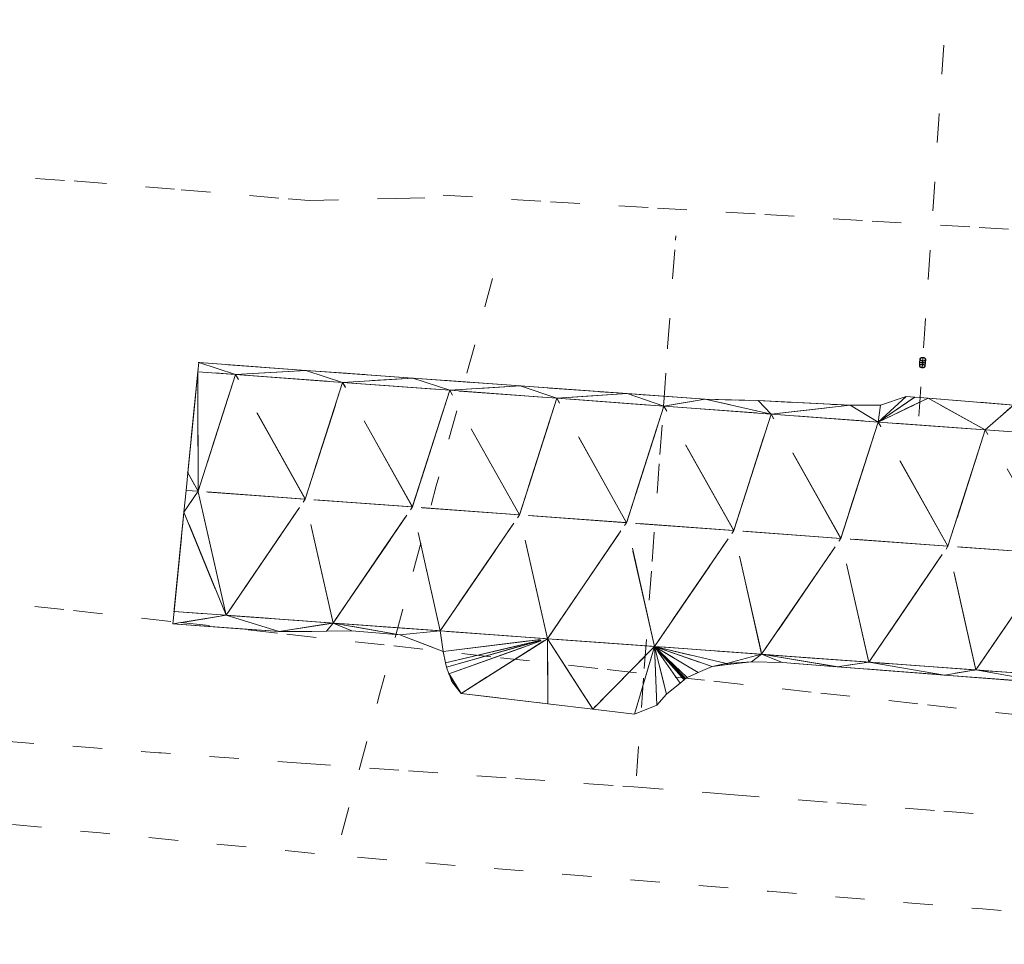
# Model space of a CAD drawing. Extents: x 1898858 to 1901081, y 702374 to 703323.
# Tile 3 of 256: x 1899361 to 1899453, y 703218 to 703304. Entities that reach past the tile are written whole.
import ezdxf

# ---------------------------------------------------------------- set-up
doc = ezdxf.new("R2010")
doc.units = 0
doc.header["$MEASUREMENT"] = 0
for name, pattern in [('DGN Style 3', [12.756288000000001, 9.111634, -3.644654]), ('DGN Style 5', [6.378144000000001, 2.73349, -3.644654]), ('gasex', [0]), ('sanex', [0]), ('teleex', [0]), ('waterex', [0])]:
    doc.linetypes.add(name, pattern=pattern)
for name, color, linetype, lineweight in [('MD_X_Asphalt_Pavement', 171, 'DGN Style 3', 0), ('UT_X_Gas', 40, 'gasex', 0), ('UT_X_Sanitary_Line', 3, 'sanex', 0), ('UT_X_Telecom', 30, 'teleex', 0), ('UT_X_Water', 133, 'waterex', 0)]:
    doc.layers.add(name, color=color, linetype=linetype, lineweight=lineweight)

# ---------------------------------------------------------------- blocks, each defined once
blk = doc.blocks.new('*U49')
at = {"layer": 'UT_X_Water', "linetype": 'DGN Style 5'}
for p, q in [((1899445.205018, 703272.536299, 982.221642), (1899445.184532, 703272.230806, 981.996572)), ((1899445.205018, 703272.536299, 982.221642), (1899445.184532, 703272.230806, 981.996572)), ((1899445.240549, 703272.534755, 982.220504), (1899445.220008, 703272.228441, 981.99483)), ((1899445.240549, 703272.534755, 982.220504), (1899445.220008, 703272.228441, 981.99483)), ((1899445.480657, 703272.688051, 981.990576), (1899445.449004, 703272.216031, 981.642819)), ((1899445.480657, 703272.688051, 981.990576), (1899445.449004, 703272.216031, 981.642819)), ((1899445.480657, 703272.666945, 982.019224), (1899445.450389, 703272.215571, 981.686678)), ((1899445.480657, 703272.666945, 982.019224), (1899445.450389, 703272.215571, 981.686678)), ((1899445.720766, 703272.513882, 982.205126), (1899445.699481, 703272.196485, 981.971287)), ((1899445.720766, 703272.513882, 982.205126), (1899445.699481, 703272.196485, 981.971287)), ((1899445.756297, 703272.512337, 982.203988), (1899445.734958, 703272.194121, 981.969545)), ((1899445.756297, 703272.512337, 982.203988), (1899445.734958, 703272.194121, 981.969545)), ((1899445.184537, 703272.231029, 981.969853), (1899445.162948, 703271.909097, 982.198833)), ((1899445.184537, 703272.231029, 981.969853), (1899445.162948, 703271.909097, 982.198833)), ((1899445.220013, 703272.228636, 981.971555), (1899445.198478, 703271.907515, 982.199958)), ((1899445.220013, 703272.228636, 981.971555), (1899445.198478, 703271.907515, 982.199958)), ((1899445.470616, 703272.214582, 981.642807), (1899445.438578, 703271.736827, 981.982619)), ((1899445.470616, 703272.214582, 981.642807), (1899445.438578, 703271.736827, 981.982619)), ((1899445.469215, 703272.214309, 981.686667), (1899445.438578, 703271.757452, 982.011615)), ((1899445.469215, 703272.214309, 981.686667), (1899445.438578, 703271.757452, 982.011615)), ((1899445.450275, 703272.210618, 982.279449), (1899445.438578, 703272.036195, 982.403511)), ((1899445.450275, 703272.210618, 982.279449), (1899445.438578, 703272.036195, 982.403511)), ((1899445.448873, 703272.210344, 982.32331), (1899445.438578, 703272.056819, 982.432508)), ((1899445.448873, 703272.210344, 982.32331), (1899445.438578, 703272.056819, 982.432508)), ((1899445.480657, 703272.381691, 982.406406), (1899445.469101, 703272.209355, 982.279439)), ((1899445.480657, 703272.381691, 982.406406), (1899445.469101, 703272.209355, 982.279439)), ((1899445.480657, 703272.360585, 982.435054), (1899445.470485, 703272.208895, 982.323298)), ((1899445.480657, 703272.360585, 982.435054), (1899445.470485, 703272.208895, 982.323298)), ((1899445.699477, 703272.196291, 981.994561), (1899445.678678, 703271.886131, 982.215168)), ((1899445.699477, 703272.196291, 981.994561), (1899445.678678, 703271.886131, 982.215168)), ((1899445.734953, 703272.193898, 981.996263), (1899445.714208, 703271.884549, 982.216293)), ((1899445.734953, 703272.193898, 981.996263), (1899445.714208, 703271.884549, 982.216293))]:
    blk.add_line(p, q, dxfattribs=at)
at = {"layer": 'UT_X_Water', "linetype": 'DGN Style 5', "extrusion": (-0.0539104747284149, -0.8039233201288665, -0.5922845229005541)}
blk.add_arc((1848133.758551, -490085.992832, -668358.939737), 0.2760411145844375, 0, 359.999994, dxfattribs=at)
blk.add_arc((1848133.758551, -490085.992832, -668358.939737), 0.2760411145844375, 0, 359.999994, dxfattribs=at)
at = {"layer": 'UT_X_Water', "linetype": 'DGN Style 5', "extrusion": (-0.0539104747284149, -0.8039233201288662, -0.5922845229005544)}
blk.add_arc((1848133.758551, -490085.992832, -668358.939737), 0.2404578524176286, 0, 359.999994, dxfattribs=at)
blk.add_arc((1848133.758551, -490085.992832, -668358.939737), 0.2404578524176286, 0, 359.999994, dxfattribs=at)
at = {"layer": 'UT_X_Water', "linetype": 'DGN Style 5', "extrusion": (-0.0545648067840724, -0.813680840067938, 0.5787453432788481)}
blk.add_arc((1848133.758215, 480456.936293, -675313.293103), 0.2760411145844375, 0, 359.999994, dxfattribs=at)
blk.add_arc((1848133.758215, 480456.936293, -675313.293103), 0.2760411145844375, 0, 359.999994, dxfattribs=at)
at = {"layer": 'UT_X_Water', "linetype": 'DGN Style 5', "extrusion": (-0.0545648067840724, -0.8136808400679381, 0.578745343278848)}
blk.add_arc((1848133.758215, 480456.936293, -675313.293103), 0.2404578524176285, 0, 359.999994, dxfattribs=at)
blk.add_arc((1848133.758215, 480456.936293, -675313.293103), 0.2404578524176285, 0, 359.999994, dxfattribs=at)
at = {"layer": 'UT_X_Water', "linetype": 'DGN Style 5', "extrusion": (-0.0669066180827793, -0.9977242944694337, -0.008350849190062)}
blk.add_ellipse((1899445.459745, 703272.212463, 981.983058), major_axis=(0.0001902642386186, 0.0028372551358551, -0.340507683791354), ratio=0.8106468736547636, dxfattribs=at)
blk.add_ellipse((1899445.459745, 703272.212463, 981.983058), major_axis=(0.0001902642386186, 0.0028372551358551, -0.340507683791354), ratio=0.8106468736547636, dxfattribs=at)
at = {"layer": 'UT_X_Water', "linetype": 'DGN Style 5', "extrusion": (-0.0669066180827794, -0.997724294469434, -0.008350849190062)}
blk.add_ellipse((1899445.459745, 703272.212463, 981.983058), major_axis=(-0.0001657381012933, -0.0024715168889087, 0.2966143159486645), ratio=0.8106468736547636, dxfattribs=at)
blk.add_ellipse((1899445.459745, 703272.212463, 981.983058), major_axis=(-0.0001657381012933, -0.0024715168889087, 0.2966143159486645), ratio=0.8106468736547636, dxfattribs=at)

msp = doc.modelspace()

# ---------------------------------------------------------------- linework, layer by layer
at = {"layer": 'UT_X_Gas', "linetype": 'DGN Style 5', "extrusion": (0.0739298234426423, 0.9972634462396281, 4.8041e-12), "elevation": 841731.859027, "flags": 128}
msp.add_lwpolyline([(-1841706.50223, 978.502925), (-1841713.334962, 978.512766), (-1841716.50223, 977.287968), (-1841716.760514, 977.188088), (-1841726.50223, 977.248403), (-1841736.50223, 977.310317), (-1841746.50223, 977.372231), (-1841756.50223, 977.434145), (-1841766.50223, 977.496059), (-1841776.50223, 977.557973), (-1841786.50223, 977.619887), (-1841796.50223, 977.681801), (-1841806.50223, 977.743715), (-1841816.50223, 977.805629), (-1841825.960933, 977.864192), (-1841826.50223, 977.800284), (-1841829.908983, 977.39807), (-1841836.50223, 977.358314), (-1841846.50223, 977.298017), (-1841856.50223, 977.23772), (-1841866.50223, 977.177423), (-1841867.126298, 977.17366), (-1841871.875989, 978.915522), (-1841876.50223, 979.240928), (-1841881.875989, 979.618913), (-1841886.50223, 979.740846), (-1841895.504754, 979.978125), (-1841896.50223, 979.682872), (-1841902.587576, 977.881611), (-1841906.50223, 977.926896), (-1841916.50223, 978.042576), (-1841926.50223, 978.158256), (-1841936.50223, 978.273936), (-1841946.50223, 978.389616), (-1841956.50223, 978.505296), (-1841966.50223, 978.620976), (-1841976.50223, 978.736656), (-1841986.50223, 978.852336), (-1841996.50223, 978.968016), (-1842006.50223, 979.083697), (-1842016.50223, 979.199377), (-1842026.50223, 979.315057), (-1842036.50223, 979.430737), (-1842046.50223, 979.546417), (-1842056.50223, 979.662097), (-1842062.574634, 979.732343), (-1842066.50223, 980.691843), (-1842066.706962, 980.741858), (-1842076.50223, 980.971352), (-1842076.706962, 980.976149), (-1842086.50223, 980.532636), (-1842086.706962, 980.523366), (-1842096.50223, 981.291067), (-1842096.706962, 981.307112), (-1842106.50223, 981.664536), (-1842106.706962, 981.672007), (-1842116.50223, 981.57973), (-1842116.706962, 981.577802), (-1842126.50223, 981.223363), (-1842126.706962, 981.215955), (-1842136.50223, 981.309201), (-1842136.706962, 981.31115), (-1842146.50223, 981.858955), (-1842146.706962, 981.870405), (-1842156.50223, 982.448742), (-1842156.706962, 982.46083), (-1842166.50223, 982.617262), (-1842166.706962, 982.620531), (-1842176.50223, 982.534789), (-1842176.706962, 982.532997), (-1842186.50223, 982.473457), (-1842186.706962, 982.472212), (-1842196.50223, 982.68733), (-1842196.706962, 982.691826), (-1842199.80518, 982.613722)], dxfattribs=at)
at = {"layer": 'UT_X_Gas', "linetype": 'DGN Style 5'}
for points in [[(1899418.823, 703233.7425, 983.803323), (1899419.549787, 703243.716054, 984.588198), (1899420.276574, 703253.689608, 985.010641), (1899421.003361, 703263.663162, 984.88024), (1899421.315001, 703267.93974, 984.824325), (1899421.3562, 703268.5051, 984.593836), (1899421.715642, 703273.484879, 982.563755), (1899421.72662, 703273.636972, 982.583689), (1899422.44655, 703283.611023, 983.890925), (1899422.4762, 703284.0218, 983.944762)], [(1899387.6141, 703234.9082, 982.613726), (1899397.58876, 703234.196757, 982.796788), (1899407.563421, 703233.485315, 983.677207), (1899417.538081, 703232.773872, 983.751049), (1899418.5766, 703232.6998, 983.704626), (1899427.507954, 703231.998534, 983.305173), (1899437.477271, 703231.21577, 983.645806), (1899447.446588, 703230.433006, 984.175147), (1899457.415905, 703229.650241, 984.67335), (1899467.385222, 703228.867477, 984.703613), (1899477.354539, 703228.084713, 984.195381), (1899487.323856, 703227.301949, 984.152664), (1899488.216, 703227.2319, 984.171235), (1899497.283221, 703226.402115, 984.360186), (1899507.241607, 703225.490776, 984.302688), (1899517.199994, 703224.579437, 984.325245), (1899527.15838, 703223.668097, 984.396392), (1899534.7309, 703222.9751, 984.51112), (1899537.122693, 703222.83597, 984.547267), (1899547.105817, 703222.255253, 984.951189)]]:
    msp.add_polyline3d(points, dxfattribs=at)
at = {"layer": 'UT_X_Sanitary_Line', "linetype": 'DGN Style 5', "extrusion": (0.0008472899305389, -0.0051602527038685, 0.9999863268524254), "elevation": -1038.252474, "flags": 128}
msp.add_lwpolyline([(1899403.916975, 703284.03202), (1899401.292636, 703274.382403), (1899398.668297, 703264.732786), (1899396.043958, 703255.083169), (1899393.419619, 703245.433552), (1899390.79528, 703235.783935), (1899389.835246, 703232.253918)], dxfattribs=at)
at = {"layer": 'UT_X_Sanitary_Line', "linetype": 'DGN Style 5', "extrusion": (-0.0155920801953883, 0.0014935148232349, 0.9998773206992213), "elevation": -27584.083403, "flags": 128}
msp.add_lwpolyline([(1899173.233808, 703268.490989), (1899163.278138, 703269.444493), (1899153.322467, 703270.397998), (1899143.366797, 703271.351502), (1899133.411127, 703272.305006), (1899123.455457, 703273.258511), (1899113.499786, 703274.212015), (1899103.544116, 703275.16552), (1899093.588446, 703276.119024), (1899083.632776, 703277.072528), (1899073.677106, 703278.026033), (1899063.721435, 703278.979537), (1899053.765765, 703279.933041), (1899043.810095, 703280.886546), (1899033.854425, 703281.84005), (1899023.898754, 703282.793555), (1899013.943084, 703283.747059), (1899003.987414, 703284.700563), (1898994.031744, 703285.654068), (1898984.076073, 703286.607572), (1898974.120403, 703287.561077), (1898964.164733, 703288.514581), (1898956.852488, 703289.214911)], dxfattribs=at)
at = {"layer": 'UT_X_Sanitary_Line', "linetype": 'DGN Style 5', "extrusion": (-0.0123947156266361, 0.0226594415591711, 0.9996664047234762), "elevation": -6626.846743, "flags": 128}
msp.add_lwpolyline([(-2003942.863744, 294535.95474), (-2003934.515438, 294530.447834), (-2003926.167132, 294524.940928), (-2003917.818826, 294519.434022), (-2003909.470519, 294513.927116), (-2003901.122213, 294508.42021), (-2003892.773907, 294502.913304), (-2003884.425601, 294497.406399), (-2003876.077295, 294491.899493), (-2003867.728988, 294486.392587), (-2003860.685052, 294481.7461)], dxfattribs=at)
at = {"layer": 'UT_X_Telecom', "linetype": 'DGN Style 5'}
for points in [[(1899356.483351, 703289.711174, 984.689794), (1899366.466344, 703289.12821, 984.846634), (1899366.7388, 703289.1123, 984.842318), (1899376.431508, 703288.295294, 984.688521), (1899386.396171, 703287.455364, 984.529914), (1899388.3319, 703287.2922, 984.496644), (1899396.386796, 703287.493322, 984.358647), (1899400.1386, 703287.587, 984.470124)], [(1899400.8266, 703287.7949, 984.508005), (1899410.808569, 703287.194656, 984.876906), (1899420.790538, 703286.594413, 985.072671), (1899430.772507, 703285.994169, 985.333181), (1899440.754476, 703285.393925, 985.459853), (1899450.736446, 703284.793682, 986.784873), (1899460.718415, 703284.193438, 986.981932), (1899468.551247, 703283.722428, 987.136563), (1899468.6465, 703283.7167, 987.124913), (1899470.702694, 703283.640801, 986.873716), (1899475.446912, 703283.465679, 986.294132), (1899480.695888, 703283.271926, 986.289331), (1899490.689082, 703282.903051, 986.28019), (1899500.682276, 703282.534177, 986.27105), (1899510.675471, 703282.165302, 986.26191), (1899520.668665, 703281.796428, 986.252769), (1899530.661859, 703281.427553, 986.243629), (1899535.2769, 703281.2572, 986.239408), (1899539.402809, 703281.104666, 986.235634)]]:
    msp.add_polyline3d(points, dxfattribs=at)
at = {"layer": 'UT_X_Water', "linetype": 'DGN Style 5', "extrusion": (0.9977590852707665, -0.0669089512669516, 1.66885e-11), "elevation": 1848133.758245, "flags": 128}
msp.add_lwpolyline([(828781.155063, 984.908232), (828782.451599, 984.843252), (828786.143104, 982.223485), (828788.829691, 984.198373), (828791.155063, 984.222504), (828798.829691, 984.302148), (828801.155063, 984.48008), (828808.829691, 985.067324), (828811.155063, 985.272111), (828818.141146, 985.88735)], dxfattribs=at)
at = {"layer": 'UT_X_Water', "linetype": 'DGN Style 5'}
msp.add_polyline3d([(1899356.456755, 703250.214334, 982.838837), (1899366.396434, 703249.117622, 983.025911), (1899376.336114, 703248.02091, 983.254966), (1899386.275793, 703246.924199, 983.490154), (1899396.215472, 703245.827487, 983.69743), (1899406.155151, 703244.730775, 983.862299), (1899416.094831, 703243.634064, 984.003076), (1899426.03451, 703242.537352, 984.223811), (1899435.974189, 703241.440641, 984.353939), (1899445.913868, 703240.343929, 984.412378), (1899455.853548, 703239.247217, 984.85456), (1899465.793227, 703238.150506, 984.910603), (1899475.732906, 703237.053794, 984.830263), (1899485.672585, 703235.957082, 984.959679), (1899495.612265, 703234.860371, 985.07857), (1899505.551944, 703233.763659, 984.504097), (1899505.7564, 703233.7411, 984.513487), (1899515.518811, 703232.951353, 984.960621), (1899525.48625, 703232.14502, 984.649734), (1899535.453688, 703231.338687, 985.106113), (1899544.4749, 703230.6089, 984.803435)], dxfattribs=at)

# ---------------------------------------------------------------- block references
msp.add_blockref('*U49', (0, 0), dxfattribs=at)

# ---------------------------------------------------------------- meshes
at = {"layer": 'MD_X_Asphalt_Pavement'}
mesh = msp.add_polyface(dxfattribs=at)
corners = [(1899380.606838, 703248.690604, 986.897222), (1899375.769314, 703249.043951, 986.785804), (1899375.653706, 703247.876324, 986.730556), (1899385.558307, 703247.1633, 986.9895), (1899376.684887, 703258.291173, 987.02347), (1899378.006017, 703260.227879, 987.101176), (1899376.884771, 703260.30998, 987.081184), (1899377.046667, 703261.945113, 987.061954), (1899377.97933, 703271.36494, 986.909824), (1899381.490575, 703271.105272, 986.95), (1899378.063365, 703272.213683, 986.930556), (1899387.979924, 703259.497553, 987.3395), (1899388.037774, 703271.490255, 987.081579), (1899390.580875, 703247.962071, 987.170588), (1899391.463949, 703270.367709, 987.18375), (1899397.953831, 703258.767228, 987.574762), (1899398.012183, 703270.766827, 987.282), (1899400.554913, 703247.233538, 987.385455), (1899401.437322, 703269.630146, 987.353333), (1899407.927737, 703258.036903, 987.8165), (1899380.606838, 703248.690604, 985.980556), (1899375.653706, 703247.876324, 985.813889), (1899375.769314, 703249.043951, 985.869138), (1899385.558307, 703247.1633, 986.072833), (1899376.684887, 703258.291173, 986.106804), (1899378.006017, 703260.227879, 986.18451), (1899376.884771, 703260.30998, 986.164517), (1899377.046667, 703261.945113, 986.145287), (1899377.97933, 703271.36494, 985.993157), (1899381.490575, 703271.105272, 986.033333), (1899378.063365, 703272.213683, 986.013889), (1899387.979924, 703259.497553, 986.422833), (1899388.037774, 703271.490255, 986.164912), (1899390.580875, 703247.962071, 986.253922), (1899391.463949, 703270.367709, 986.267083), (1899397.953831, 703258.767228, 986.658095), (1899398.012183, 703270.766827, 986.365333), (1899400.554913, 703247.233538, 986.468788), (1899401.437322, 703269.630146, 986.436667), (1899407.927737, 703258.036903, 986.899833)]
mesh.append_faces([[corners[k] for k in face] for face in [(0, 1, 2), (3, 0, 2), (0, 4, 1), (5, 6, 4), (0, 5, 4), (5, 7, 6), (5, 8, 7), (9, 10, 8), (5, 9, 8), (11, 9, 5), (0, 11, 5), (9, 12, 10), (3, 13, 0), (13, 11, 0), (14, 12, 9), (11, 14, 9), (15, 14, 11), (13, 15, 11), (14, 16, 12), (17, 15, 13), (15, 18, 14), (18, 16, 14), (17, 19, 15), (20, 21, 22), (23, 21, 20), (20, 22, 24), (25, 24, 26), (20, 24, 25), (25, 26, 27), (25, 27, 28), (29, 28, 30), (25, 28, 29), (31, 25, 29), (20, 25, 31), (29, 30, 32), (23, 20, 33), (33, 20, 31), (34, 29, 32), (31, 29, 34), (35, 31, 34), (33, 31, 35), (34, 32, 36), (37, 33, 35), (35, 34, 38), (38, 34, 36), (37, 35, 39), (1, 22, 21, 2), (4, 24, 22, 1), (2, 21, 23, 3), (6, 26, 24, 4), (7, 27, 26, 6), (8, 28, 27, 7), (10, 30, 28, 8), (12, 32, 30, 10), (16, 36, 32, 12)]])
mesh = msp.add_polyface(dxfattribs=at)
corners = [(1899407.927737, 703258.036903, 987.8165), (1899401.437322, 703269.630146, 987.353333), (1899397.953831, 703258.767228, 987.574762), (1899407.986592, 703270.043399, 987.481667), (1899398.012183, 703270.766827, 987.282), (1899410.528951, 703246.505006, 987.608235), (1899400.554913, 703247.233538, 987.385455), (1899400.812054, 703245.315991, 987.310476), (1899401.055552, 703244.256151, 987.239596), (1899401.146064, 703243.867044, 987.213282), (1899401.366366, 703243.231462, 987.151374), (1899411.410696, 703268.892583, 987.576111), (1899417.901644, 703257.306578, 988.035), (1899417.961001, 703269.319972, 987.728889), (1899420.502988, 703245.776473, 987.825714), (1899414.750183, 703239.955889, 987.12664), (1899421.38407, 703268.15502, 987.82), (1899427.87555, 703256.576252, 988.281579), (1899425.207083, 703268.794425, 987.916667), (1899427.190889, 703244.190934, 987.873684), (1899430.477026, 703245.04794, 988.079333), (1899425.862924, 703243.90967, 987.842105), (1899424.556641, 703243.347141, 987.757368), (1899423.531457, 703242.900427, 987.705217), (1899431.357444, 703267.417456, 988.074762), (1899407.927737, 703258.036903, 986.899833), (1899397.953831, 703258.767228, 986.658095), (1899401.437322, 703269.630146, 986.436667), (1899398.012183, 703270.766827, 986.365333), (1899407.986592, 703270.043399, 986.565), (1899410.528951, 703246.505006, 986.691569), (1899400.554913, 703247.233538, 986.468788), (1899400.812054, 703245.315991, 986.39381), (1899401.055552, 703244.256151, 986.322929), (1899401.146064, 703243.867044, 986.296615), (1899401.366366, 703243.231462, 986.234708), (1899411.410696, 703268.892583, 986.659444), (1899417.901644, 703257.306578, 987.118333), (1899417.961001, 703269.319972, 986.812222), (1899420.502988, 703245.776473, 986.909048), (1899414.750183, 703239.955889, 986.209973), (1899421.38407, 703268.15502, 986.903333), (1899427.87555, 703256.576252, 987.364912), (1899425.207083, 703268.794425, 987), (1899427.190889, 703244.190934, 986.957018), (1899430.477026, 703245.04794, 987.162667), (1899425.862924, 703243.90967, 986.925439), (1899424.556641, 703243.347141, 986.840702), (1899423.531457, 703242.900427, 986.788551), (1899423.423797, 703242.811439, 986.768652), (1899431.357444, 703267.417456, 987.158095), (1899427.337444, 703244.089722, 986.955712), (1899427.337444, 703244.089722, 987.872379)]
mesh.append_faces([[corners[k] for k in face] for face in [(0, 1, 2), (1, 3, 4), (5, 0, 6), (7, 5, 6), (8, 5, 7), (9, 5, 8), (10, 5, 9), (11, 3, 1), (0, 11, 1), (5, 12, 0), (12, 11, 0), (11, 13, 3), (14, 12, 5), (15, 14, 5), (12, 16, 11), (16, 13, 11), (17, 16, 12), (14, 17, 12), (16, 18, 13), (19, 20, 14), (21, 19, 14), (22, 21, 14), (23, 22, 14), (20, 17, 14), (24, 18, 16), (25, 26, 27), (27, 28, 29), (30, 31, 25), (32, 31, 30), (33, 32, 30), (34, 33, 30), (35, 34, 30), (36, 27, 29), (25, 27, 36), (30, 25, 37), (37, 25, 36), (36, 29, 38), (39, 30, 37), (40, 30, 39), (37, 36, 41), (41, 36, 38), (42, 37, 41), (39, 37, 42), (41, 38, 43), (44, 39, 45), (46, 39, 44), (47, 39, 46), (48, 39, 47), (49, 39, 48), (45, 39, 42), (50, 41, 43), (3, 29, 28, 4), (13, 38, 29, 3), (18, 43, 38, 13), (21, 46, 51, 52)]])
mesh = msp.add_polyface(dxfattribs=at)
corners = [(1899427.87555, 703256.576252, 988.281579), (1899431.357444, 703267.417456, 988.074762), (1899421.38407, 703268.15502, 987.82), (1899430.14104, 703268.66851, 988.028333), (1899425.207083, 703268.794425, 987.916667), (1899427.337444, 703244.089722, 987.872379), (1899427.190889, 703244.190934, 987.873684), (1899425.862924, 703243.90967, 987.842105), (1899429.521236, 703244.356384, 987.955), (1899430.477026, 703245.04794, 988.079333), (1899437.849457, 703255.845927, 988.506842), (1899432.410874, 703244.281131, 988.025294), (1899438.722823, 703268.238341, 988.2375), (1899437.520666, 703243.887722, 988.104), (1899440.451063, 703244.319407, 988.267826), (1899441.330818, 703266.679893, 988.347083), (1899447.491766, 703243.120036, 988.384762), (1899447.823363, 703255.115602, 988.745), (1899441.533812, 703268.238341, 988.288889), (1899450.425101, 703243.590875, 988.491852), (1899451.304192, 703265.94233, 988.621905), (1899445.991222, 703268.900247, 988.342406), (1899443.947955, 703269.06559, 988.270833), (1899444.752352, 703269.000497, 988.29901), (1899427.87555, 703256.576252, 987.364912), (1899421.38407, 703268.15502, 986.903333), (1899431.357444, 703267.417456, 987.158095), (1899425.207083, 703268.794425, 987), (1899430.14104, 703268.66851, 987.111667), (1899427.337444, 703244.089722, 986.955712), (1899425.862924, 703243.90967, 986.925439), (1899427.190889, 703244.190934, 986.957018), (1899429.521236, 703244.356384, 987.038333), (1899430.477026, 703245.04794, 987.162667), (1899437.849457, 703255.845927, 987.590175), (1899432.410874, 703244.281131, 987.108627), (1899438.722823, 703268.238341, 987.320833), (1899437.520666, 703243.887722, 987.187333), (1899440.451063, 703244.319407, 987.351159), (1899441.330818, 703266.679893, 987.430417), (1899447.491766, 703243.120036, 987.468095), (1899447.823363, 703255.115602, 987.828333), (1899441.533812, 703268.238341, 987.372222), (1899450.425101, 703243.590875, 987.575185), (1899443.947955, 703269.06559, 987.354167), (1899444.752352, 703269.000497, 987.382344), (1899445.991222, 703268.900247, 987.42574)]
mesh.append_faces([[corners[k] for k in face] for face in [(0, 1, 2), (1, 3, 4), (5, 6, 7), (5, 8, 6), (8, 9, 6), (10, 1, 0), (9, 10, 0), (11, 9, 8), (1, 12, 3), (11, 13, 9), (14, 10, 9), (13, 14, 9), (10, 15, 1), (15, 12, 1), (16, 14, 13), (17, 15, 10), (14, 17, 10), (15, 18, 12), (16, 19, 14), (20, 21, 15), (22, 18, 15), (23, 22, 15), (21, 23, 15), (24, 25, 26), (26, 27, 28), (29, 30, 31), (29, 31, 32), (32, 31, 33), (34, 24, 26), (33, 24, 34), (35, 32, 33), (26, 28, 36), (35, 33, 37), (38, 33, 34), (37, 33, 38), (34, 26, 39), (39, 26, 36), (40, 37, 38), (41, 34, 39), (38, 34, 41), (39, 36, 42), (40, 38, 43), (44, 39, 42), (45, 39, 44), (46, 39, 45), (3, 28, 27, 4), (12, 36, 28, 3), (5, 29, 32, 8), (8, 32, 35, 11), (11, 35, 37, 13), (18, 42, 36, 12), (13, 37, 40, 16), (22, 44, 42, 18), (21, 46, 45, 23), (23, 45, 44, 22)]])
mesh = msp.add_polyface(dxfattribs=at)
corners = [(1899450.425101, 703243.590875, 988.491852), (1899447.823363, 703255.115602, 988.745), (1899440.451063, 703244.319407, 988.267826), (1899451.304192, 703265.94233, 988.621905), (1899441.330818, 703266.679893, 988.347083), (1899453.915981, 703268.258972, 988.62), (1899445.991222, 703268.900247, 988.342406), (1899457.462867, 703242.35235, 988.611538), (1899447.491766, 703243.120036, 988.384762), (1899457.79727, 703254.385277, 988.933846), (1899460.399139, 703242.862342, 988.702273), (1899461.277566, 703265.204767, 988.826364), (1899463.884008, 703267.452354, 988.835), (1899467.433967, 703241.584664, 988.74619), (1899467.771176, 703253.654952, 989.126087), (1899470.373176, 703242.133809, 988.8256), (1899471.25094, 703264.467204, 989.034545), (1899467.692035, 703267.144206, 988.897949), (1899468.813617, 703267.053447, 988.916489), (1899468.817175, 703267.053159, 988.916548), (1899450.425101, 703243.590875, 987.575185), (1899440.451063, 703244.319407, 987.351159), (1899447.823363, 703255.115602, 987.828333), (1899451.304192, 703265.94233, 987.705238), (1899441.330818, 703266.679893, 987.430417), (1899445.991222, 703268.900247, 987.42574), (1899453.915981, 703268.258972, 987.703333), (1899457.462867, 703242.35235, 987.694872), (1899447.491766, 703243.120036, 987.468095), (1899457.79727, 703254.385277, 988.017179), (1899460.399139, 703242.862342, 987.785606), (1899461.277566, 703265.204767, 987.909697), (1899463.884008, 703267.452354, 987.918333), (1899467.433967, 703241.584664, 987.829524), (1899467.771176, 703253.654952, 988.20942), (1899470.373176, 703242.133809, 987.908933), (1899471.25094, 703264.467204, 988.117879), (1899467.692035, 703267.144206, 987.981282), (1899468.813617, 703267.053447, 987.999823), (1899468.817175, 703267.053159, 987.999881), (1899468.828919, 703267.052209, 988.916742), (1899468.828919, 703267.052209, 988.000076), (1899468.861761, 703267.049551, 988.917285), (1899468.861761, 703267.049551, 988.000618), (1899468.894814, 703267.046877, 988.917832), (1899468.894814, 703267.046877, 988.001165), (1899468.921775, 703267.044695, 988.918277), (1899468.921775, 703267.044695, 988.001611), (1899469.709839, 703266.980924, 988.931304), (1899469.709839, 703266.980924, 988.014638)]
mesh.append_faces([[corners[k] for k in face] for face in [(0, 1, 2), (1, 3, 4), (3, 5, 6), (7, 0, 8), (9, 3, 1), (0, 9, 1), (7, 10, 0), (10, 9, 0), (11, 5, 3), (9, 11, 3), (11, 12, 5), (13, 10, 7), (14, 11, 9), (10, 14, 9), (13, 15, 10), (15, 14, 10), (16, 17, 11), (14, 16, 11), (17, 12, 11), (16, 18, 17), (16, 19, 18), (20, 21, 22), (23, 24, 25), (22, 24, 23), (23, 25, 26), (27, 28, 20), (29, 22, 23), (20, 22, 29), (27, 20, 30), (30, 20, 29), (31, 23, 26), (29, 23, 31), (31, 26, 32), (33, 27, 30), (34, 29, 31), (30, 29, 34), (33, 30, 35), (35, 30, 34), (36, 31, 37), (34, 31, 36), (37, 31, 32), (36, 37, 38), (36, 38, 39), (8, 28, 27, 7), (5, 26, 25, 6), (12, 32, 26, 5), (7, 27, 33, 13), (17, 37, 32, 12), (18, 38, 37, 17), (19, 39, 38, 18), (40, 41, 39, 19), (42, 43, 41, 40), (44, 45, 43, 42), (46, 47, 45, 44), (48, 49, 47, 46)]])
mesh = msp.add_polyface(dxfattribs=at)
corners = [(1899389.956678, 703247.197981, 987.098636), (1899390.580875, 703247.962071, 987.170588), (1899385.558307, 703247.1633, 986.9895), (1899392.30468, 703247.247616, 987.126957), (1899396.793994, 703246.876441, 987.2465), (1899400.554913, 703247.233538, 987.385455), (1899400.812054, 703245.315991, 987.310476), (1899401.142759, 703243.87658, 987.214211), (1899401.146064, 703243.867044, 987.213282), (1899401.055552, 703244.256151, 987.239596), (1899401.146058, 703243.867044, 987.21328), (1899401.366366, 703243.231462, 987.151374), (1899401.36571, 703243.232119, 987.151312), (1899401.366952, 703243.229772, 987.151153), (1899401.366294, 703243.230432, 987.151091), (1899401.434643, 703243.03448, 987.132114), (1899401.433698, 703243.035594, 987.132058), (1899402.498648, 703241.41138, 986.915), (1899401.58921, 703242.586073, 987.0885), (1899401.705255, 703242.43618, 987.066361), (1899401.704992, 703242.436521, 987.066411), (1899401.673425, 703242.477295, 987.072434), (1899389.956678, 703247.197981, 986.18197), (1899385.558307, 703247.1633, 986.072833), (1899390.580875, 703247.962071, 986.253922), (1899392.30468, 703247.247616, 986.21029), (1899396.793994, 703246.876441, 986.329833), (1899400.554913, 703247.233538, 986.468788), (1899400.812054, 703245.315991, 986.39381), (1899401.142759, 703243.87658, 986.297544), (1899401.055552, 703244.256151, 986.322929), (1899401.146064, 703243.867044, 986.296615), (1899401.146058, 703243.867044, 986.296613), (1899401.366366, 703243.231462, 986.234708), (1899401.36571, 703243.232119, 986.234645), (1899401.366952, 703243.229772, 986.234487), (1899401.366294, 703243.230432, 986.234425), (1899401.434643, 703243.03448, 986.215448), (1899401.433698, 703243.035594, 986.215392), (1899402.498648, 703241.41138, 985.998333), (1899401.58921, 703242.586073, 986.171833), (1899401.705255, 703242.43618, 986.149695), (1899401.704992, 703242.436521, 986.149745), (1899401.673425, 703242.477295, 986.155767)]
mesh.append_faces([[corners[k] for k in face] for face in [(0, 1, 2), (3, 1, 0), (3, 4, 1), (4, 5, 1), (6, 5, 4), (7, 8, 9), (10, 8, 7), (11, 8, 10), (12, 11, 10), (13, 11, 12), (14, 13, 12), (15, 13, 14), (16, 15, 14), (13, 17, 11), (15, 17, 13), (18, 15, 16), (19, 17, 15), (20, 19, 15), (21, 20, 15), (18, 21, 15), (22, 23, 24), (25, 22, 24), (25, 24, 26), (26, 24, 27), (28, 26, 27), (29, 30, 31), (32, 29, 31), (33, 32, 31), (34, 32, 33), (35, 34, 33), (36, 34, 35), (37, 36, 35), (38, 36, 37), (35, 33, 39), (37, 35, 39), (40, 38, 37), (41, 37, 39), (42, 37, 41), (43, 37, 42), (40, 37, 43), (2, 23, 22, 0), (0, 22, 25, 3), (3, 25, 26, 4), (4, 26, 28, 6), (6, 28, 30, 9), (9, 30, 29, 7), (7, 29, 32, 10), (10, 32, 34, 12), (12, 34, 36, 14), (14, 36, 38, 16), (16, 38, 40, 18), (19, 41, 39, 17), (18, 40, 43, 21), (20, 42, 41, 19), (21, 43, 42, 20)]])
mesh = msp.add_polyface(dxfattribs=at)
corners = [(1899402.498648, 703241.41138, 986.915), (1899410.528951, 703246.505006, 987.608235), (1899401.366366, 703243.231462, 987.151374), (1899410.578413, 703240.451499, 987.143355), (1899414.750183, 703239.955889, 987.12664), (1899418.653565, 703239.492165, 987.111), (1899420.502988, 703245.776473, 987.825714), (1899420.720468, 703240.302868, 987.229), (1899423.423797, 703242.811439, 987.685318), (1899423.531457, 703242.900427, 987.705217), (1899423.339481, 703242.741745, 987.669734), (1899423.337754, 703242.740317, 987.669415), (1899423.33771, 703242.740281, 987.669407), (1899423.334637, 703242.737741, 987.668839), (1899423.323936, 703242.728896, 987.666861), (1899423.305243, 703242.713445, 987.663406), (1899423.270153, 703242.68444, 987.65692), (1899422.881577, 703242.363254, 987.585099), (1899421.629905, 703241.328656, 987.35375), (1899424.438121, 703243.292903, 987.7512), (1899424.556641, 703243.347141, 987.757368), (1899424.561369, 703243.346254, 987.757451), (1899425.862924, 703243.90967, 987.842105), (1899402.498648, 703241.41138, 985.998333), (1899401.366366, 703243.231462, 986.234708), (1899410.528951, 703246.505006, 986.691569), (1899410.578413, 703240.451499, 986.226688), (1899414.750183, 703239.955889, 986.209973), (1899418.653565, 703239.492165, 986.194333), (1899420.502988, 703245.776473, 986.909048), (1899420.720468, 703240.302868, 986.312333), (1899423.339481, 703242.741745, 986.753067), (1899423.423797, 703242.811439, 986.768652), (1899423.337754, 703242.740317, 986.752748), (1899423.33771, 703242.740281, 986.75274), (1899423.334637, 703242.737741, 986.752172), (1899423.323936, 703242.728896, 986.750194), (1899423.305243, 703242.713445, 986.746739), (1899423.270153, 703242.68444, 986.740253), (1899422.881577, 703242.363254, 986.668432), (1899421.629905, 703241.328656, 986.437083), (1899424.438121, 703243.292903, 986.834534), (1899423.531457, 703242.900427, 986.788551), (1899424.556641, 703243.347141, 986.840702), (1899424.561369, 703243.346254, 986.840785), (1899425.862924, 703243.90967, 986.925439)]
mesh.append_faces([[corners[k] for k in face] for face in [(0, 1, 2), (3, 1, 0), (3, 4, 1), (5, 6, 4), (7, 6, 5), (8, 9, 6), (10, 8, 6), (11, 10, 6), (12, 11, 6), (13, 12, 6), (14, 13, 6), (15, 14, 6), (16, 15, 6), (17, 16, 6), (18, 17, 6), (7, 18, 6), (19, 20, 9), (21, 20, 19), (21, 22, 20), (23, 24, 25), (26, 23, 25), (26, 25, 27), (28, 27, 29), (30, 28, 29), (31, 29, 32), (33, 29, 31), (34, 29, 33), (35, 29, 34), (36, 29, 35), (37, 29, 36), (38, 29, 37), (39, 29, 38), (40, 29, 39), (30, 29, 40), (41, 42, 43), (44, 41, 43), (44, 43, 45), (0, 23, 26, 3), (3, 26, 27, 4), (4, 27, 28, 5), (5, 28, 30, 7), (7, 30, 40, 18), (21, 44, 45, 22), (8, 32, 42, 9), (9, 42, 41, 19), (10, 31, 32, 8), (11, 33, 31, 10), (12, 34, 33, 11), (13, 35, 34, 12), (14, 36, 35, 13), (15, 37, 36, 14), (16, 38, 37, 15), (17, 39, 38, 16), (18, 40, 39, 17), (19, 41, 44, 21)]])

doc.saveas('drawing.dxf')
